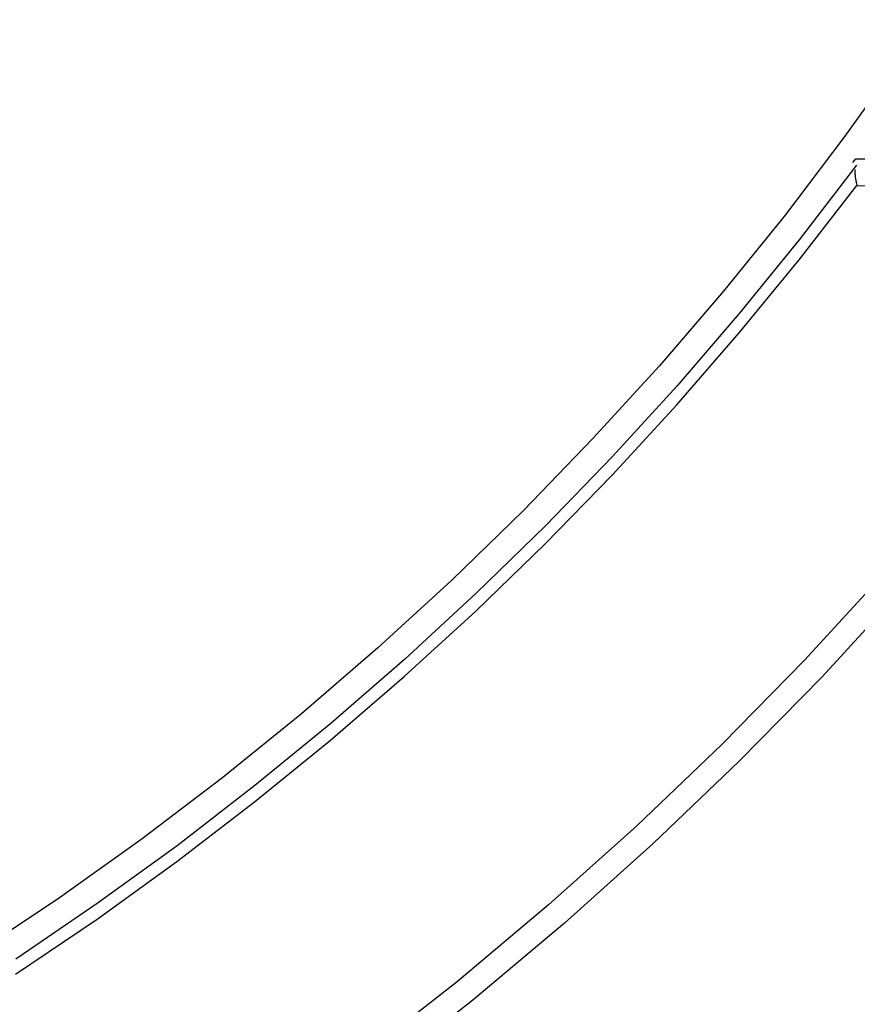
# Model space of a CAD drawing. Header units: millimetres. Extents: x -534 to -34, y 1269 to 1769.
# Tile 23 of 91: x -260 to -248, y 1390 to 1404. Entities that reach past the tile are written whole.
import ezdxf

# ---------------------------------------------------------------- set-up
doc = ezdxf.new("R2010")
doc.units = ezdxf.units.MM
doc.layers.add('ROXX_B.FLEX', color=7, linetype='Continuous', true_color=0x000000)

msp = doc.modelspace()

# ---------------------------------------------------------------- linework, layer by layer
at = {"layer": 'ROXX_B.FLEX', "color": 18, "lineweight": -3, "true_color": 0x000000}
for points in [[(-242.419, 1403.568), (-243.223, 1402.265), (-244.073, 1400.978), (-244.969, 1399.71), (-245.911, 1398.461), (-246.899, 1397.236), (-247.932, 1396.035), (-249.008, 1394.863), (-250.127, 1393.72), (-251.287, 1392.609), (-252.488, 1391.533), (-253.727, 1390.494), (-255.003, 1389.492), (-256.314, 1388.532), (-257.658, 1387.613), (-259.034, 1386.739), (-260.438, 1385.909)], [(-242.136, 1403.4), (-242.945, 1402.088), (-243.801, 1400.793), (-244.703, 1399.516), (-245.652, 1398.259), (-246.646, 1397.025), (-247.685, 1395.817), (-248.769, 1394.636), (-249.895, 1393.486), (-251.064, 1392.368), (-252.272, 1391.285), (-253.519, 1390.238), (-254.804, 1389.23), (-256.124, 1388.263), (-257.477, 1387.338), (-258.862, 1386.458), (-260.275, 1385.623)], [(-247.707, 1403.033), (-248.472, 1401.965), (-249.273, 1400.913), (-250.11, 1399.879), (-250.982, 1398.863), (-251.89, 1397.868), (-252.831, 1396.896), (-253.805, 1395.949), (-254.811, 1395.027), (-255.849, 1394.133), (-256.917, 1393.268), (-258.014, 1392.433), (-259.139, 1391.631), (-260.289, 1390.862)], [(-248.35, 1401.626), (-248.313, 1401.675)], [(-248.313, 1401.675), (-246.31, 1401.675)], [(-248.302, 1401.591), (-249.082, 1400.574), (-249.896, 1399.574), (-250.742, 1398.591), (-251.621, 1397.628), (-252.532, 1396.686), (-253.475, 1395.766), (-254.447, 1394.87), (-255.449, 1393.999), (-256.48, 1393.155), (-257.538, 1392.339), (-258.623, 1391.552), (-259.732, 1390.796)], [(-248.321, 1401.528), (-248.322, 1401.523), (-248.322, 1401.518), (-248.323, 1401.507), (-248.323, 1401.496), (-248.323, 1401.485), (-248.323, 1401.473), (-248.322, 1401.46), (-248.321, 1401.448), (-248.32, 1401.434), (-248.318, 1401.421), (-248.316, 1401.406), (-248.313, 1401.392), (-248.311, 1401.377), (-248.304, 1401.346), (-248.296, 1401.314)], [(-259.733, 1390.591), (-258.625, 1391.342), (-257.542, 1392.123), (-256.484, 1392.934), (-255.454, 1393.772), (-254.452, 1394.637), (-253.479, 1395.527), (-252.536, 1396.441), (-251.624, 1397.377), (-250.743, 1398.334), (-249.895, 1399.31), (-249.079, 1400.304), (-248.296, 1401.314)], [(-248.296, 1401.314), (-246.526, 1401.275)]]:
    msp.add_lwpolyline(points, dxfattribs=at)

doc.saveas('drawing.dxf')
